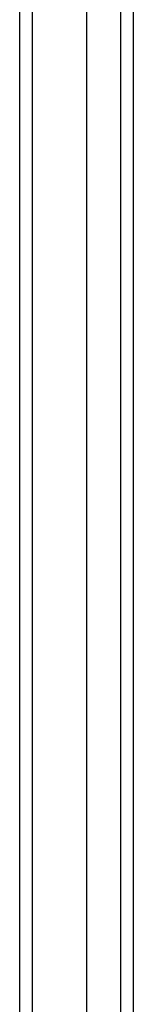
# Model space of a CAD drawing. Header units: inches. Extents: x 25 to 728, y 80 to 333.
# Tile 4 of 160: x 240.737 to 241.603, y 206.872 to 214.372. Entities that reach past the tile are written whole.
import ezdxf

# ---------------------------------------------------------------- set-up
doc = ezdxf.new("R2010")
doc.units = ezdxf.units.IN
doc.header["$MEASUREMENT"] = 0
doc.layers.add('Visible Edges(ANSI)', color=7, linetype='Continuous', lineweight=25)
doc.layers.add('Visible Tangent Edges(ANSI)', color=7, linetype='Continuous', lineweight=25)

msp = doc.modelspace()

# ---------------------------------------------------------------- linework, layer by layer
at = {"layer": 'Visible Edges(ANSI)'}
for p, q in [((241.2487, 192.5809), (241.2487, 221.1636)), ((240.7369, 192.7463), (240.7369, 220.9983)), ((241.6031, 220.9751), (241.6031, 192.7694))]:
    msp.add_line(p, q, dxfattribs=at)
at = {"layer": 'Visible Tangent Edges(ANSI)'}
for p, q in [((240.8359, 191.9713), (240.8359, 221.7733)), ((241.5041, 221.1051), (241.5041, 192.6394))]:
    msp.add_line(p, q, dxfattribs=at)

doc.saveas('drawing.dxf')
